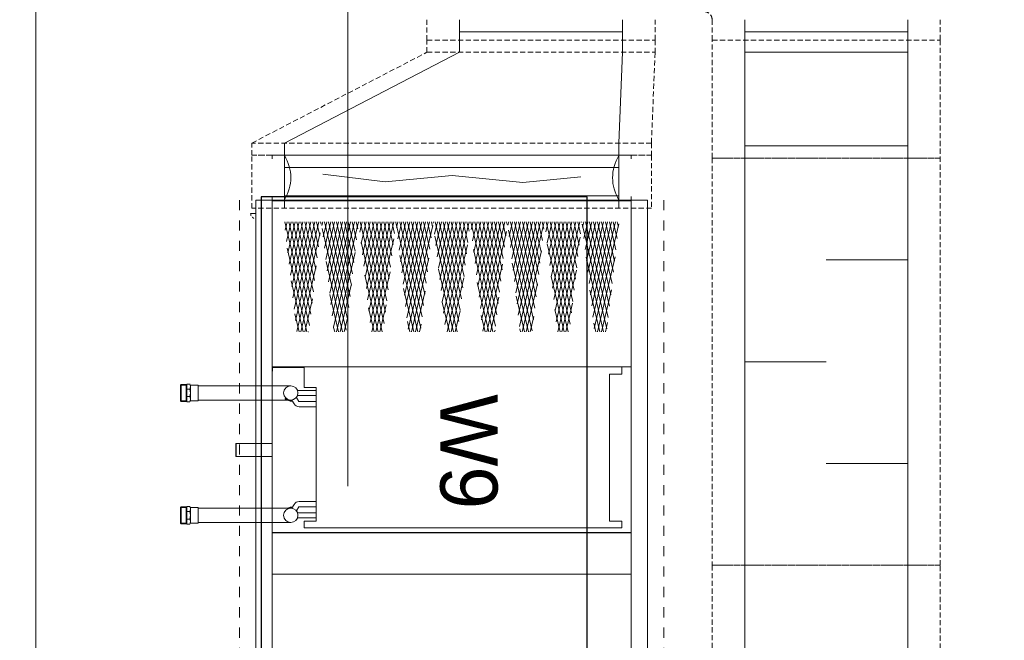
# Model space of a CAD drawing. Header units: millimetres. Extents: x -3034 to 546681, y -100001 to 133386.
# Tile 47 of 173: x 71443 to 73860, y -3383 to -1859. Entities that reach past the tile are written whole.
import ezdxf
from ezdxf.lldxf.tags import DXFTag

# ---------------------------------------------------------------- set-up
doc = ezdxf.new("R2010")
doc.units = ezdxf.units.MM
doc.set_wipeout_variables(frame=1)
for name, pattern in [('ACAD_ISO03W100', [150, 60, -90]), ('DASHDOT', [1, 0.5, -0.25, 0, -0.25]), ('DASHED', [19.05, 12.7, -6.35]), ('Dashed2cust', [50, 25, -25]), ('Wipeout_Contour', [1000, 0, -1000])]:
    doc.linetypes.add(name, pattern=pattern)
for name, color, linetype in [('___INST__AR_podstawy', 3, 'Continuous'), ('ELEK CIENKIE', 80, 'Continuous'), ('ELEK ODGROMÓWKA', 214, 'Continuous'), ('FLUID-W9-INS', 7, 'Continuous'), ('Strop', 252, 'Continuous'), ('Słup', 252, 'Continuous')]:
    doc.layers.add(name, color=color, linetype=linetype)
doc.layers.add('A-widok', color=7, linetype='Continuous', lineweight=15)
doc.layers.add('HVAC_WENTYLACJA_ETYKIETY', color=3, linetype='Continuous', lineweight=18)
doc.styles.add('DYN_DIM', font='txt')
tags = doc.linetypes.add('DASH', pattern=[15, 10, -5]).pattern_tags.tags
tags[6:7] = [DXFTag(74, 4), DXFTag(75, 0), DXFTag(340, '0'), DXFTag(46, 0.0), DXFTag(50, 0.0), DXFTag(44, 0.0), DXFTag(45, 0.0)]
tags[4:5] = [DXFTag(74, 4), DXFTag(75, 0), DXFTag(340, '0'), DXFTag(46, 0.0), DXFTag(50, 0.0), DXFTag(44, 0.0), DXFTag(45, 0.0)]

# ---------------------------------------------------------------- blocks, each defined once
blk = doc.blocks.new('A$C67C5DD4D')
at = {"layer": 'Strop', "flags": 128}
blk.add_lwpolyline([(14228.5, 400), (57558.5, 400), (57558.5, 1406.8), (57558.5, 1810), (73208.5, 1810), (79308.5, 1810), (79308.5, 6506), (86578.5, 6506), (86578.5, 7196), (86578.5, 9216), (86578.5, 9585.9, 0.031662), (72238.7, 17873.9, 0.000515), (72013.1, 17980.2, 0.001987), (71141.1, 18385.8, 0.031396), (57220.2, 23680.9, 0.035679), (39064, 27914.9), (39064, 27915, 0.025197), (28465.5, 29056.5), (24197.1, 29258.2, 0.00601), (21518, 29303.9, 0.047672)], format="xyb", dxfattribs=at)
at = {"color": 254, "linetype": 'Wipeout_Contour', "lineweight": 0, "ltscale": 478308.335261}
blk.add_wipeout([(40408.5, 21529.5), (41208.5, 21529.5), (41208.5, 23359.5), (40408.5, 23359.5)], dxfattribs=at).dxf.layer = 'Słup'
at = {"layer": 'Słup'}
for p, q in [((41208.5, 23359.5), (40408.5, 23359.5)), ((40408.5, 23359.5), (40408.5, 21529.5)), ((41208.5, 21529.5), (41208.5, 23359.5))]:
    blk.add_line(p, q, dxfattribs=at)
blk = doc.blocks.new('iglice')
at = {"layer": 'ELEK CIENKIE', "color": 232, "linetype": 'ACAD_ISO03W100', "ltscale": 3}
blk.add_circle((-36414.8, 17462.6), 7540, dxfattribs=at)
blk = doc.blocks.new('wentDACH')
at = {"color": 8, "linetype": 'ByBlock', "lineweight": 9, "extrusion": (-1.22465e-16, 0, -1)}
for p, q in [((-113512, 41541.9, 4809.2), (-113512, 41491.9, 4809.2)), ((-113112, 41541.9, 4809.2), (-113112, 41491.9, 4809.2))]:
    blk.add_line(p, q, dxfattribs=at)
at = {"color": 8, "linetype": 'ByBlock', "lineweight": 9}
for p, q in [((-112812, 41541.9, 4809.2), (-112812, 41491.9, 4809.2)), ((-112412, 41491.9, 4809.2), (-112412, 41541.9, 4809.2)), ((-112812, 41491.9, 4809.2), (-112812, 41201.9, 4809.2)), ((-112412, 41201.9, 4809.2), (-112412, 41491.9, 4809.2)), ((-113941.8, 41208.9, 4879.2), (-113941.8, 41078.9, 4879.2)), ((-113120.8, 41078.9, 4879.2), (-113120.8, 41208.9, 4879.2)), ((-112812, 40201.9, 4809.2), (-112812, 41201.9, 4809.2)), ((-112412, 40201.9, 4809.2), (-112412, 41201.9, 4809.2))]:
    blk.add_line(p, q, dxfattribs=at)
at = {"color": 8, "linetype": 'Continuous', "lineweight": 9, "extrusion": (-1.22465e-16, 0, -1)}
blk.add_line((-113112, 41511.9, 4809.2), (-113512, 41511.9, 4809.2), dxfattribs=at)
at = {"color": 8, "linetype": 'Continuous', "lineweight": 9}
for p, q in [((-112412, 41511.9, 4809.2), (-112812, 41511.9, 4809.2)), ((-112412, 41461.9, 4809.2), (-112812, 41461.9, 4809.2)), ((-112412, 41231.9, 4809.2), (-112812, 41231.9, 4809.2)), ((-113941.8, 41178.9, 4879.2), (-113120.8, 41178.9, 4879.2)), ((-113941.8, 41108.9, 4879.2), (-113120.8, 41108.9, 4879.2)), ((-112612, 40951.9, 4809.2), (-112412, 40951.9, 4809.2)), ((-112612, 40701.9, 4809.2), (-112812, 40701.9, 4809.2)), ((-114060.3, 40501.2), (-114060.8, 40500.7)), ((-114060.8, 40469.7), (-114060.8, 40500.7)), ((-114060.3, 40469.2), (-114060.3, 40501.2)), ((-113971.8, 40501.2), (-114060.3, 40501.2)), ((-114060.8, 40469.7), (-114060.3, 40469.2)), ((-113971.8, 40469.2), (-114060.3, 40469.2)), ((-112612, 40451.9, 4809.2), (-112412, 40451.9, 4809.2)), ((-113971.8, 40180.3), (-113971.8, 40281.9))]:
    blk.add_line(p, q, dxfattribs=at)
at = {"color": 8, "linetype": 'ByBlock', "lineweight": 9, "extrusion": (0, -1.22465e-16, -1)}
for p, q in [((-113512, 41461.9, 4879.2), (-113512, 41491.9, 4879.2)), ((-113112, 41461.9, 4879.2), (-113112, 41491.9, 4879.2)), ((-113942, 41238.9, 4879.2), (-113512, 41461.9, 4879.2)), ((-113121, 41238.9, 4879.2), (-113112, 41461.9, 4879.2)), ((-113942, 41208.9, 4879.2), (-113942, 41238.9, 4879.2)), ((-113121, 41208.9, 4879.2), (-113121, 41238.9, 4879.2))]:
    blk.add_line(p, q, dxfattribs=at)
at = {"color": 8, "lineweight": 9}
for p, q in [((-113971.8, 41200.3), (-113971.8, 41208.9)), ((-113971.8, 41208.9), (-113090.8, 41208.9)), ((-113090.8, 41208.9), (-113090.8, 41200.3)), ((-113695, 41143.5), (-113847.6, 41162.3)), ((-113530, 41159.2), (-113695, 41143.5)), ((-113356.8, 41142.4), (-113530, 41159.2)), ((-113214.5, 41156), (-113356.8, 41142.4)), ((-114011.8, 41098.9), (-114011.8, 39240.9)), ((-113971.8, 41098.9), (-114011.8, 41098.9)), ((-113971.8, 41107.5), (-113971.8, 41098.9)), ((-113971.8, 41098.9), (-113090.8, 41098.9)), ((-113971.8, 41098.9), (-113090.8, 41098.9)), ((-113971.8, 41096.9), (-113090.8, 41096.9)), ((-113971.8, 41096.9), (-113971.8, 39242.9)), ((-113941.8, 41098.9), (-113941.8, 41096.9)), ((-113120.8, 41098.9), (-113120.8, 41096.9)), ((-113090.8, 41098.9), (-113090.8, 41107.5)), ((-113090.8, 41098.9), (-113050.8, 41098.9)), ((-113090.8, 41096.9), (-113090.8, 39242.9)), ((-113050.8, 41098.9), (-113050.8, 39240.9)), ((-114011.8, 41066.2), (-114024.8, 41066.2)), ((-113940.5, 41045.6), (-113880.5, 40790.6)), ((-113940, 41024.8), (-113935.2, 41045.6)), ((-113936.8, 40997.1), (-113925.4, 41045.6)), ((-113933.7, 40969.5), (-113915.7, 41045.6)), ((-113930.8, 41045.6), (-113877.3, 40818.3)), ((-113930.5, 40941.8), (-113906, 41045.6)), ((-113927.3, 40914.1), (-113896.3, 41045.6)), ((-113924.1, 40886.4), (-113886.6, 41045.6)), ((-113921.1, 41045.6), (-113874.1, 40846)), ((-113920.9, 40858.7), (-113876.9, 41045.6)), ((-113917.7, 40831), (-113867.2, 41045.6)), ((-113914.5, 40803.3), (-113857.5, 41045.6)), ((-113911.3, 41045.6), (-113870.9, 40873.7)), ((-113901.6, 41045.6), (-113867.7, 40901.4)), ((-113891.9, 41045.6), (-113864.5, 40929.1)), ((-113882.2, 41045.6), (-113861.3, 40956.8)), ((-113872.5, 41045.6), (-113858.1, 40984.4)), ((-113862.8, 41045.6), (-113854.9, 41012.1)), ((-113853.1, 41045.6), (-113851.7, 41039.8)), ((-113850, 41036.2), (-113847.8, 41045.6)), ((-113846.8, 41008.5), (-113838.1, 41045.6)), ((-113843.6, 40980.8), (-113828.3, 41045.6)), ((-113843.4, 41045.6), (-113787.2, 40807)), ((-113840.4, 40953.1), (-113818.6, 41045.6)), ((-113837.2, 40925.4), (-113808.9, 41045.6)), ((-113834, 40897.7), (-113799.2, 41045.6)), ((-113833.7, 41045.6), (-113784, 40834.7)), ((-113830.8, 40870.1), (-113789.5, 41045.6)), ((-113827.6, 40842.4), (-113779.8, 41045.6)), ((-113824.4, 40814.7), (-113770.1, 41045.6)), ((-113824, 41045.6), (-113780.8, 40862.4)), ((-113821.2, 40787), (-113760.4, 41045.6)), ((-113814.2, 41045.6), (-113777.6, 40890)), ((-113804.5, 41045.6), (-113774.4, 40917.7)), ((-113794.8, 41045.6), (-113771.3, 40945.4)), ((-113785.1, 41045.6), (-113768.1, 40973.1)), ((-113775.4, 41045.6), (-113764.9, 41000.8)), ((-113765.7, 41045.6), (-113761.7, 41028.5)), ((-113756.7, 41019.8), (-113750.7, 41045.6)), ((-113756, 41045.6), (-113697.2, 40795.6)), ((-113753.5, 40992.1), (-113741, 41045.6)), ((-113750.3, 40964.4), (-113731.3, 41045.6)), ((-113747.2, 40936.8), (-113721.5, 41045.6)), ((-113746.3, 41045.6), (-113694, 40823.3)), ((-113744, 40909.1), (-113711.8, 41045.6)), ((-113740.8, 40881.4), (-113702.1, 41045.6)), ((-113737.6, 40853.7), (-113692.4, 41045.6)), ((-113736.6, 41045.6), (-113690.8, 40851)), ((-113734.4, 40826), (-113682.7, 41045.6)), ((-113731.2, 40798.3), (-113673, 41045.6)), ((-113726.9, 41045.6), (-113687.6, 40878.7)), ((-113717.2, 41045.6), (-113684.4, 40906.4)), ((-113707.4, 41045.6), (-113681.2, 40934.1)), ((-113697.7, 41045.6), (-113678, 40961.8)), ((-113688, 41045.6), (-113674.8, 40989.4)), ((-113678.3, 41045.6), (-113671.6, 41017.1)), ((-113668.6, 41045.6), (-113668.4, 41044.8)), ((-113668.1, 41043.4), (-113607.1, 40784.3)), ((-113666.7, 41031.2), (-113663.3, 41045.6)), ((-113663.5, 41003.5), (-113653.6, 41045.6)), ((-113660.3, 40975.8), (-113643.9, 41045.6)), ((-113658.9, 41045.6), (-113603.9, 40812)), ((-113657.1, 40948.1), (-113634.2, 41045.6)), ((-113653.9, 40920.4), (-113624.5, 41045.6)), ((-113650.7, 40892.7), (-113614.7, 41045.6)), ((-113649.2, 41045.6), (-113600.7, 40839.7)), ((-113647.5, 40865.1), (-113605, 41045.6)), ((-113644.3, 40837.4), (-113595.3, 41045.6)), ((-113641.1, 40809.7), (-113585.6, 41045.6)), ((-113639.5, 41045.6), (-113597.5, 40867.4)), ((-113637.9, 40782), (-113578, 41036.6)), ((-113629.8, 41045.6), (-113594.3, 40895)), ((-113620.1, 41045.6), (-113591.1, 40922.7)), ((-113610.3, 41045.6), (-113587.9, 40950.4)), ((-113600.6, 41045.6), (-113584.8, 40978.1)), ((-113590.9, 41045.6), (-113581.6, 41005.8)), ((-113581.2, 41045.6), (-113578.4, 41033.5)), ((-113576.6, 41042.5), (-113575.9, 41045.6)), ((-113573.4, 41014.8), (-113566.2, 41045.6)), ((-113571.5, 41045.6), (-113513.9, 40800.6)), ((-113570.2, 40987.1), (-113556.5, 41045.6)), ((-113567, 40959.4), (-113546.8, 41045.6)), ((-113563.9, 40931.8), (-113537.1, 41045.6)), ((-113561.8, 41045.6), (-113510.7, 40828.3)), ((-113560.7, 40904.1), (-113527.4, 41045.6)), ((-113557.5, 40876.4), (-113517.6, 41045.6)), ((-113554.3, 40848.7), (-113507.9, 41045.6)), ((-113552.1, 41045.6), (-113507.5, 40856)), ((-113551.1, 40821), (-113498.2, 41045.6)), ((-113547.9, 40793.3), (-113488.5, 41045.6)), ((-113542.4, 41045.6), (-113504.3, 40883.7)), ((-113532.7, 41045.6), (-113501.1, 40911.4)), ((-113523, 41045.6), (-113497.9, 40939.1)), ((-113513.3, 41045.6), (-113494.7, 40966.8)), ((-113503.5, 41045.6), (-113491.5, 40994.4)), ((-113493.8, 41045.6), (-113488.3, 41022.1)), ((-113484.1, 41045.6), (-113423.8, 40789.3)), ((-113483.4, 41026.2), (-113478.8, 41045.6)), ((-113480.2, 40998.5), (-113469.1, 41045.6)), ((-113477, 40970.8), (-113459.4, 41045.6)), ((-113474.4, 41045.6), (-113420.6, 40817)), ((-113473.8, 40943.1), (-113449.7, 41045.6)), ((-113470.6, 40915.4), (-113440, 41045.6)), ((-113467.4, 40887.7), (-113430.3, 41045.6)), ((-113464.7, 41045.6), (-113417.4, 40844.7)), ((-113464.2, 40860), (-113420.6, 41045.6)), ((-113461, 40832.4), (-113410.8, 41045.6)), ((-113457.8, 40804.7), (-113401.1, 41045.6)), ((-113455, 41045.6), (-113414.2, 40872.4)), ((-113445.3, 41045.6), (-113411, 40900)), ((-113435.6, 41045.6), (-113407.8, 40927.7)), ((-113425.9, 41045.6), (-113404.6, 40955.4)), ((-113416.2, 41045.6), (-113401.5, 40983.1)), ((-113406.4, 41045.6), (-113398.3, 41010.8)), ((-113396.7, 41045.6), (-113395.1, 41038.5)), ((-113393.3, 41037.5), (-113391.4, 41045.6)), ((-113390.1, 41009.8), (-113381.7, 41045.6)), ((-113387, 41045.6), (-113330.6, 40805.7)), ((-113386.9, 40982.1), (-113372, 41045.6)), ((-113383.7, 40954.4), (-113362.3, 41045.6)), ((-113380.5, 40926.8), (-113352.6, 41045.6)), ((-113377.4, 40899.1), (-113342.9, 41045.6)), ((-113377.3, 41045.6), (-113327.4, 40833.3)), ((-113374.2, 40871.4), (-113333.2, 41045.6)), ((-113371, 40843.7), (-113323.5, 41045.6)), ((-113367.8, 40816), (-113313.7, 41045.6)), ((-113367.6, 41045.6), (-113324.2, 40861)), ((-113364.6, 40788.3), (-113304, 41045.6)), ((-113357.9, 41045.6), (-113321, 40888.7)), ((-113348.2, 41045.6), (-113317.8, 40916.4)), ((-113338.5, 41045.6), (-113314.6, 40944.1)), ((-113328.8, 41045.6), (-113311.4, 40971.8)), ((-113319.1, 41045.6), (-113308.2, 40999.4)), ((-113309.4, 41045.6), (-113305, 41027.1)), ((-113300.1, 41021.2), (-113294.3, 41045.6)), ((-113299.6, 41045.6), (-113240.5, 40794.3)), ((-113296.9, 40993.5), (-113284.6, 41045.6)), ((-113293.7, 40965.8), (-113274.9, 41045.6)), ((-113290.5, 40938.1), (-113265.2, 41045.6)), ((-113289.9, 41045.6), (-113237.3, 40822)), ((-113287.3, 40910.4), (-113255.5, 41045.6)), ((-113284.1, 40882.7), (-113245.8, 41045.6)), ((-113280.9, 40855), (-113236.1, 41045.6)), ((-113280.2, 41045.6), (-113234.1, 40849.7)), ((-113277.7, 40827.4), (-113226.4, 41045.6)), ((-113274.5, 40799.7), (-113216.7, 41045.6)), ((-113270.5, 41045.6), (-113230.9, 40877.4)), ((-113260.8, 41045.6), (-113227.7, 40905)), ((-113251.1, 41045.6), (-113224.5, 40932.7)), ((-113241.4, 41045.6), (-113221.3, 40960.4)), ((-113231.7, 41045.6), (-113218.2, 40988.1)), ((-113222, 41045.6), (-113215, 41015.8)), ((-113212.3, 41045.6), (-113211.8, 41043.5)), ((-113210.8, 41039.5), (-113150.4, 40783)), ((-113210, 41032.5), (-113206.9, 41045.6)), ((-113206.8, 41004.8), (-113197.2, 41045.6)), ((-113203.6, 40977.1), (-113187.5, 41045.6)), ((-113202.5, 41045.6), (-113147.3, 40810.7)), ((-113200.4, 40949.4), (-113177.8, 41045.6)), ((-113197.2, 40921.8), (-113168.1, 41045.6)), ((-113194.1, 40894.1), (-113158.4, 41045.6)), ((-113192.8, 41045.6), (-113144.1, 40838.3)), ((-113190.9, 40866.4), (-113148.7, 41045.6)), ((-113187.7, 40838.7), (-113139, 41045.6)), ((-113184.5, 40811), (-113129.3, 41045.6)), ((-113183.1, 41045.6), (-113140.9, 40866)), ((-113181.3, 40783.3), (-113120.7, 41040.5)), ((-113173.4, 41045.6), (-113137.7, 40893.7)), ((-113163.7, 41045.6), (-113134.5, 40921.4)), ((-113154, 41045.6), (-113131.3, 40949.1)), ((-113144.3, 41045.6), (-113128.1, 40976.8)), ((-113134.6, 41045.6), (-113124.9, 41004.4)), ((-113124.9, 41045.6), (-113121.7, 41032.1)), ((-113911.3, 40775.7), (-113854.2, 41018.1)), ((-113849.1, 41028.7), (-113790.4, 40779.3)), ((-113454.6, 40777), (-113397, 41022)), ((-113391.9, 41024.8), (-113333.7, 40778)), ((-113753.9, 40995.6), (-113702, 40774.9)), ((-113727, 40774.9), (-113673.2, 41003.5)), ((-113572.9, 41010.2), (-113517.5, 40774.9)), ((-113542.5, 40774.9), (-113492.2, 40988.9)), ((-113296.7, 40991.7), (-113245.6, 40774.9)), ((-113270.7, 40774.9), (-113215.9, 41007.4)), ((-113935, 40981), (-113886.5, 40774.9)), ((-113814.4, 40774.9), (-113768.4, 40970.4)), ((-113477.7, 40977.1), (-113430.1, 40774.9)), ((-113358, 40774.9), (-113311.1, 40974.3)), ((-113839.8, 40947.9), (-113799.1, 40774.9)), ((-113658.8, 40962.5), (-113614.6, 40774.9)), ((-113629.9, 40774.9), (-113587.3, 40955.8)), ((-113445.4, 40774.9), (-113406.3, 40941.1)), ((-113382.5, 40944), (-113342.7, 40774.9)), ((-113201.5, 40958.6), (-113158.3, 40774.9)), ((-113173.6, 40774.9), (-113130.1, 40959.7)), ((-113901.8, 40774.9), (-113863.6, 40937.2)), ((-113717.3, 40774.9), (-113682.5, 40922.6)), ((-113563.6, 40929.4), (-113527.2, 40774.9)), ((-113260.9, 40774.9), (-113225.3, 40926.5)), ((-113925.7, 40900.1), (-113896.2, 40774.9)), ((-113744.6, 40914.8), (-113711.7, 40774.9)), ((-113532.8, 40774.9), (-113501.5, 40908)), ((-113468.4, 40896.2), (-113439.8, 40774.9)), ((-113348.3, 40774.9), (-113320.4, 40893.4)), ((-113287.4, 40910.9), (-113255.3, 40774.9)), ((-113804.7, 40774.9), (-113777.7, 40889.5)), ((-113649.4, 40881.6), (-113624.3, 40774.9)), ((-113620.2, 40774.9), (-113596.7, 40874.9)), ((-113192.2, 40877.7), (-113168, 40774.9)), ((-113163.9, 40774.9), (-113139.4, 40878.8)), ((-113892.1, 40774.9), (-113872.9, 40856.4)), ((-113830.5, 40867), (-113808.8, 40774.9)), ((-113554.3, 40848.5), (-113536.9, 40774.9)), ((-113435.7, 40774.9), (-113415.6, 40860.3)), ((-113373.2, 40863.1), (-113352.4, 40774.9)), ((-113251.2, 40774.9), (-113234.6, 40845.7)), ((-113916.3, 40819.3), (-113905.9, 40774.9)), ((-113735.3, 40833.9), (-113721.4, 40774.9)), ((-113707.6, 40774.9), (-113691.8, 40841.8)), ((-113523.1, 40774.9), (-113510.8, 40827.2)), ((-113278, 40830), (-113265.1, 40774.9)), ((-113795, 40774.9), (-113787, 40808.6)), ((-113640.1, 40800.8), (-113634, 40774.9)), ((-113459.1, 40815.4), (-113449.5, 40774.9)), ((-113338.6, 40774.9), (-113329.8, 40812.5)), ((-113182.8, 40796.9), (-113177.7, 40774.9)), ((-113154.1, 40774.9), (-113148.7, 40797.9)), ((-113882.4, 40774.9), (-113882.2, 40775.5)), ((-113821.1, 40786.2), (-113818.5, 40774.9)), ((-113610.5, 40774.9), (-113606, 40794)), ((-113426, 40774.9), (-113424.9, 40779.4)), ((-113363.9, 40782.2), (-113362.2, 40774.9)), ((-113971.8, 40688.9), (-113971.8, 40282.5)), ((-113971.8, 40688.9), (-113971.8, 40409)), ((-113971.8, 40688.9), (-113090.9, 40688.9)), ((-113858.8, 40688.9), (-113971.8, 40688.9)), ((-113971.8, 40688.9), (-113971.8, 40678.9)), ((-113970.8, 40678.9), (-113971.8, 40678.9)), ((-113893.8, 40687.9), (-113970.8, 40687.9)), ((-113970.8, 40687.9), (-113970.8, 40678.9)), ((-113893.8, 40687.9), (-113893.8, 40638.4)), ((-113858.8, 40688.9), (-113148.8, 40688.9)), ((-113113.8, 40688.9), (-113148.8, 40688.9)), ((-113113.8, 40688.9), (-113113.8, 40671.4)), ((-113090.9, 40688.9), (-113090.9, 40282.5)), ((-113143.8, 40671.4), (-113143.8, 40310.4)), ((-113113.8, 40671.4), (-113143.8, 40671.4)), ((-113926.3, 40642.6), (-114153.8, 40642.6)), ((-114153.8, 40642.6), (-114153.8, 40607.6)), ((-113893.8, 40638.4), (-113863.8, 40638.4)), ((-113863.8, 40638.4), (-113863.8, 40310.4)), ((-113934.5, 40607.6), (-114153.8, 40607.6)), ((-113940.4, 40609.8), (-113939.9, 40611.2)), ((-113940.4, 40609.8), (-113925.4, 40604.3)), ((-113939.9, 40611.2), (-113924.8, 40605.7)), ((-113925.4, 40604.3), (-113924.8, 40605.7)), ((-113923.6, 40607.8), (-113918.2, 40598.4)), ((-113912.6, 40614.2), (-113906.8, 40604)), ((-113863.8, 40604), (-113906.8, 40604)), ((-113863.8, 40591.3), (-113905.8, 40591.3)), ((-113926.3, 40342.1), (-114153.8, 40342.1)), ((-114153.8, 40307.1), (-114153.8, 40342.1)), ((-113934.5, 40342.1), (-113925.4, 40345.5)), ((-113930.1, 40342.1), (-113924.8, 40344.1)), ((-113925.4, 40345.5), (-113924.8, 40344.1)), ((-113923.6, 40341.9), (-113918.2, 40351.4)), ((-113912.6, 40335.6), (-113906.8, 40345.8)), ((-113863.8, 40345.8), (-113906.8, 40345.8)), ((-113863.8, 40358.5), (-113905.8, 40358.5)), ((-113926.3, 40307.1), (-114153.8, 40307.1)), ((-113893.8, 40310.4), (-113893.8, 40293.9)), ((-113863.8, 40310.4), (-113893.8, 40310.4)), ((-113858.8, 40293.9), (-113893.8, 40293.9)), ((-113858.8, 40293.9), (-113148.8, 40293.9)), ((-113148.8, 40293.9), (-113113.8, 40293.9)), ((-113143.8, 40310.4), (-113113.8, 40310.4)), ((-113113.8, 40310.4), (-113113.8, 40293.9)), ((-113971.8, 40282.5), (-113090.9, 40282.5)), ((-113971.8, 40281.9), (-113090.9, 40281.9)), ((-113090.9, 40281.9), (-113090.9, 40180.3)), ((-113971.8, 40180.3), (-113090.9, 40180.3))]:
    blk.add_line(p, q, dxfattribs=at)
at = {"color": 8, "linetype": 'Dashed2cust', "lineweight": 9}
for p, q in [((-114051.8, 41098.9), (-114051.8, 39240.9)), ((-113010.8, 41098.9), (-113010.8, 39240.9))]:
    blk.add_line(p, q, dxfattribs=at)
at = {"color": 8, "lineweight": 9, "ltscale": 5}
for p, q in [((-114195.3, 40646.1), (-114196.8, 40644.6)), ((-114196.8, 40605.6), (-114196.8, 40644.6)), ((-114181.8, 40644.6), (-114196.8, 40644.6)), ((-114195.3, 40646.1), (-114195.3, 40604.1)), ((-114183.3, 40646.1), (-114195.3, 40646.1)), ((-114183.3, 40646.1), (-114183.3, 40604.1)), ((-114183.3, 40646.1), (-114181.8, 40644.6)), ((-114181.8, 40603.1), (-114181.8, 40647.1)), ((-114173.8, 40647.1), (-114181.8, 40647.1)), ((-114173.8, 40634.3), (-114181.8, 40634.3)), ((-114153.8, 40644.6), (-114173.2, 40644.6)), ((-114172.8, 40605.6), (-114172.8, 40644.6)), ((-114153.8, 40625.1), (-114153.8, 40644.6)), ((-114195.3, 40604.1), (-114196.8, 40605.6)), ((-114195.3, 40604.1), (-114196.8, 40605.6)), ((-114181.8, 40605.6), (-114196.8, 40605.6)), ((-114183.3, 40604.1), (-114195.3, 40604.1)), ((-114183.3, 40604.1), (-114181.8, 40605.6)), ((-114173.8, 40616), (-114181.8, 40616)), ((-114181.8, 40605.6), (-114181.8, 40603.1)), ((-114181.8, 40603.1), (-114173.8, 40603.1)), ((-114153.8, 40605.6), (-114173.2, 40605.6)), ((-114153.8, 40625.1), (-114153.8, 40605.6)), ((-114195.3, 40345.6), (-114196.8, 40344.1)), ((-114195.3, 40345.6), (-114196.8, 40344.1)), ((-114196.8, 40324.6), (-114196.8, 40344.1)), ((-114181.8, 40344.1), (-114196.8, 40344.1)), ((-114195.3, 40303.6), (-114195.3, 40345.6)), ((-114183.3, 40345.6), (-114195.3, 40345.6)), ((-114183.3, 40303.6), (-114183.3, 40345.6)), ((-114183.3, 40345.6), (-114181.8, 40344.1)), ((-114181.8, 40346.6), (-114181.8, 40302.6)), ((-114181.8, 40344.1), (-114181.8, 40346.6)), ((-114181.8, 40346.6), (-114173.8, 40346.6)), ((-114153.8, 40344.1), (-114173.2, 40344.1)), ((-114172.8, 40344.1), (-114172.8, 40305.1)), ((-114153.8, 40324.6), (-114153.8, 40344.1)), ((-114196.8, 40324.6), (-114196.8, 40305.1)), ((-114173.8, 40333.8), (-114181.8, 40333.8)), ((-114173.8, 40315.5), (-114181.8, 40315.5)), ((-114153.8, 40324.6), (-114153.8, 40305.1)), ((-114195.3, 40303.6), (-114196.8, 40305.1)), ((-114181.8, 40305.1), (-114196.8, 40305.1)), ((-114183.3, 40303.6), (-114195.3, 40303.6)), ((-114183.3, 40303.6), (-114181.8, 40305.1)), ((-114173.8, 40302.6), (-114181.8, 40302.6)), ((-114153.8, 40305.1), (-114173.2, 40305.1))]:
    blk.add_line(p, q, dxfattribs=at)
at = {"color": 8, "lineweight": 9, "ltscale": 0.3}
for p, q in [((-113863.8, 40631.5), (-113910, 40631.5)), ((-113863.8, 40618.8), (-113910, 40618.8)), ((-113863.8, 40331), (-113910.3, 40331)), ((-113863.8, 40318.3), (-113910.3, 40318.3))]:
    blk.add_line(p, q, dxfattribs=at)
at = {"color": 8, "linetype": 'ByBlock', "lineweight": 9, "extrusion": (-2.46519e-32, 1.22465e-16, -1)}
for p, q in [((-112812, 38701.9, 4809.2), (-112812, 40201.9, 4809.2)), ((-112412, 40201.9, 4809.2), (-112412, 38701.9, 4809.2))]:
    blk.add_line(p, q, dxfattribs=at)
at = {"color": 8, "linetype": 'DASHDOT', "lineweight": 9, "ltscale": 10}
blk.add_arc((-114011.8, 41066.2), 13, 180, 270, dxfattribs=at)
at = {"color": 8, "lineweight": 9}
for centre, major_axis, ratio, start_param, end_param in [((-114308.1, 41154), (381.9, 0), 0.507675, 5.996277, 6.570093), ((-112754.5, 41153.8), (381.9, 0), 0.507675, 2.854685, 3.428501), ((-113939, 40615), (0, -3.92), 1, 6.049479, 6.740022), ((-113923.1, 40609.2), (0, -3.92), 1, 5.128216, 5.81876), ((-113905.8, 40605.6), (0, -14.3), 1, 5.235988, 6.283185), ((-113923.1, 40340.6), (0, -3.92), 1, 3.606018, 4.296562), ((-113905.8, 40344.2), (0, -14.3), 1, 3.141593, 4.18879)]:
    blk.add_ellipse(centre, major_axis=major_axis, ratio=ratio, start_param=start_param, end_param=end_param, dxfattribs=at)
at = {"color": 8, "lineweight": 9, "ltscale": 5}
for centre, major_axis, start_param, end_param in [((-114194.1, 40640.7), (0, -21.3), 1.26287, 1.878723), ((-114214.8, 40625.1), (0, -42), 1.352335, 1.789333), ((-114194.1, 40609.6), (0, -21.3), 1.26287, 1.878723), ((-114194.1, 40340.2), (0, -21.3), 1.26287, 1.878723), ((-114214.8, 40324.6), (0, -42), 1.35226, 1.789257), ((-114194.1, 40309.1), (0, -21.3), 1.26287, 1.878723)]:
    blk.add_ellipse(centre, major_axis=major_axis, ratio=1, start_param=start_param, end_param=end_param, dxfattribs=at)
at = {"color": 8, "lineweight": 9}
for centre in [(-113926.3, 40625.1), (-113926.3, 40625.1), (-113926.3, 40324.6), (-113926.3, 40324.6)]:
    blk.add_ellipse(centre, major_axis=(0, -17.5), ratio=1, dxfattribs=at)
at = {"layer": 'FLUID-W9-INS', "color": 8, "linetype": 'DASHED', "lineweight": 9, "extrusion": (-1.22465e-16, 0, -1)}
for p, q in [((-113592, 41541.9, 4809.2), (-113592, 41491.9, 4809.2)), ((-113032, 41491.9, 4809.2), (-113032, 41541.9, 4809.2)), ((-113592, 41491.9, 4809.2), (-113032, 41491.9, 4809.2))]:
    blk.add_line(p, q, dxfattribs=at)
at = {"layer": 'FLUID-W9-INS', "color": 8, "linetype": 'DASHED', "lineweight": 9}
for p, q in [((-112892, 41541.9, 4809.2), (-112892, 41491.9, 4809.2)), ((-112332, 41491.9, 4809.2), (-112332, 41541.9, 4809.2)), ((-112892, 41201.9, 4809.2), (-112892, 41491.9, 4809.2)), ((-112892, 41491.9, 4809.2), (-112332, 41491.9, 4809.2)), ((-112892, 41491.9, 4809.2), (-112332, 41491.9, 4809.2)), ((-112332, 41491.9, 4809.2), (-112332, 41201.9, 4809.2)), ((-113040.8, 41208.9, 4879.2), (-114021.8, 41208.9, 4879.2)), ((-114021.8, 41078.9, 4879.2), (-114021.8, 41208.9, 4879.2)), ((-113040.8, 41208.9, 4879.2), (-113040.8, 41078.9, 4879.2)), ((-112332, 41201.9, 4809.2), (-112892, 41201.9, 4809.2)), ((-112892, 41201.9, 4809.2), (-112892, 40201.9, 4809.2)), ((-112892, 41201.9, 4809.2), (-112332, 41201.9, 4809.2)), ((-112332, 40201.9, 4809.2), (-112332, 41201.9, 4809.2)), ((-113040.8, 41078.9, 4879.2), (-114021.8, 41078.9, 4879.2)), ((-112892, 40201.9, 4809.2), (-112332, 40201.9, 4809.2))]:
    blk.add_line(p, q, dxfattribs=at)
at = {"layer": 'FLUID-W9-INS', "color": 8, "linetype": 'DASHED', "lineweight": 9, "extrusion": (0, -1.22465e-16, -1)}
for p, q in [((-113592, 41491.9, 4879.2), (-113032, 41491.9, 4879.2)), ((-113592, 41461.9, 4879.2), (-113592, 41491.9, 4879.2)), ((-113032, 41491.9, 4879.2), (-113032, 41461.9, 4879.2)), ((-114022, 41238.9, 4879.2), (-113592, 41461.9, 4879.2)), ((-113592, 41461.9, 4879.2), (-113032, 41461.9, 4879.2)), ((-113041, 41238.9, 4879.2), (-113032, 41461.9, 4879.2)), ((-113041, 41238.9, 4879.2), (-114022, 41238.9, 4879.2)), ((-114022, 41208.9, 4879.2), (-114022, 41238.9, 4879.2)), ((-113041, 41238.9, 4879.2), (-113041, 41208.9, 4879.2)), ((-114022, 41208.9, 4879.2), (-113041, 41208.9, 4879.2))]:
    blk.add_line(p, q, dxfattribs=at)
at = {"layer": 'FLUID-W9-INS', "color": 8, "linetype": 'DASHED', "lineweight": 9, "extrusion": (-2.46519e-32, 1.22465e-16, -1)}
for p, q in [((-112892, 40201.9, 4809.2), (-112892, 38701.9, 4809.2)), ((-112332, 40201.9, 4809.2), (-112892, 40201.9, 4809.2)), ((-112332, 38701.9, 4809.2), (-112332, 40201.9, 4809.2))]:
    blk.add_line(p, q, dxfattribs=at)
at = {"layer": 'FLUID-W9-INS', "color": 8, "linetype": 'DASHED', "lineweight": 9, "extrusion": (-4.37906e-48, -1.22465e-16, -1)}
blk.add_ellipse((-112912, 41541.9, 4809.2), major_axis=(0, 20), ratio=1, start_param=0, end_param=1.570796, dxfattribs=at)
at = {"color": 8, "lineweight": 9, "style": 'DYN_DIM'}
blk.add_text('W9', height=140.62, rotation=270, dxfattribs=at).set_placement((-113559.4, 40622.1))

msp = doc.modelspace()

# ---------------------------------------------------------------- block references
msp.add_blockref('A$C67C5DD4D', (31627.445, -25653.943))

# ---------------------------------------------------------------- next in the draw order: linework, layer by layer
at = {"layer": 'A-widok', "color": 252, "linetype": 'DASH', "ltscale": 15, "true_color": 0x939393}
msp.add_lwpolyline([(71482.797, -5065.047), (74202.797, -5065.047), (74202.797, -765.047), (71482.797, -765.047)], close=True, dxfattribs=at)
at = {"layer": 'HVAC_WENTYLACJA_ETYKIETY'}
msp.add_lwpolyline([(72248.399, -1184.353), (72248.399, -3004.641)], dxfattribs=at)

# ---------------------------------------------------------------- next in the draw order: block references
at = {"layer": '___INST__AR_podstawy', "color": 210, "lineweight": 40}
msp.add_blockref('wentDACH', (186034.592, -43400.942), dxfattribs=at)
at = {"layer": 'ELEK ODGROMÓWKA'}
msp.add_blockref('iglice', (111335.99, -24243.943), dxfattribs=at)

doc.saveas('drawing.dxf')
